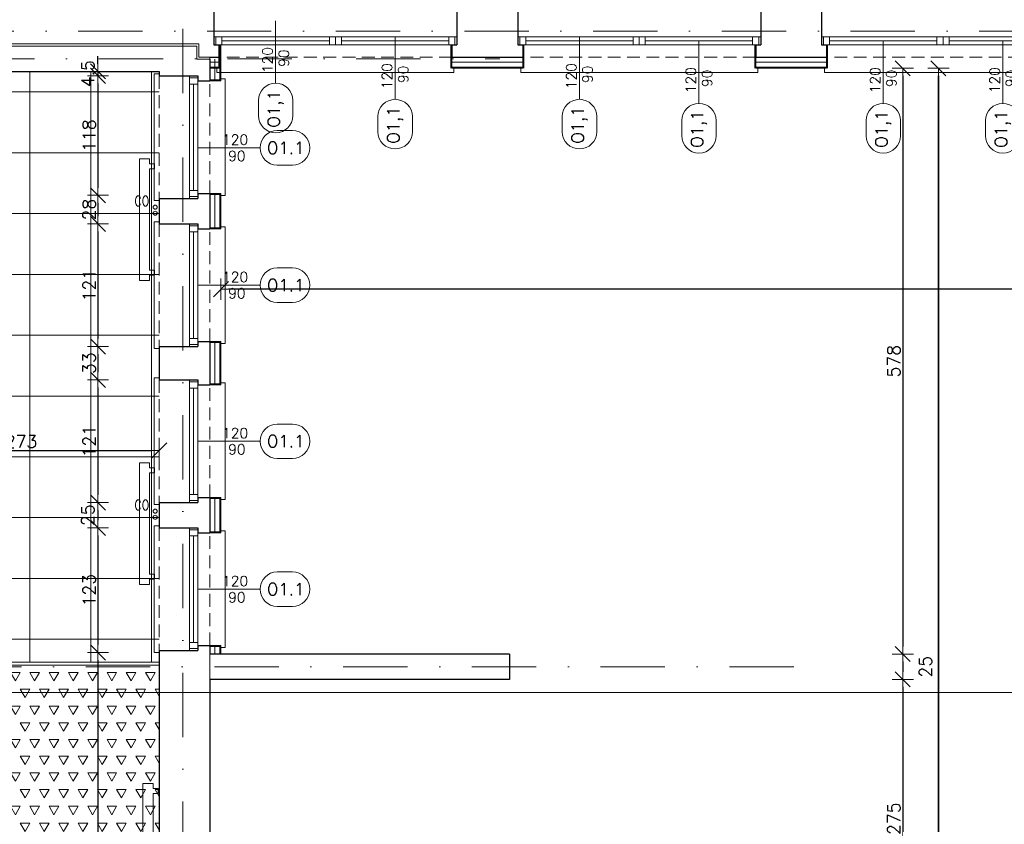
# Model space of a CAD drawing. Header units: millimetres. Extents: x 28291 to 177760, y -399809 to -170937.
# Tile 166 of 256: x 53030 to 54002, y -196383 to -195589. Entities that reach past the tile are written whole.
import ezdxf
from ezdxf.enums import TextEntityAlignment as Align

# ---------------------------------------------------------------- set-up
doc = ezdxf.new("R2010")
doc.units = ezdxf.units.MM
doc.linetypes.add('DASHDOT', pattern=[25.4, 12.7, -6.35, 0, -6.35])
doc.linetypes.add('HIDDEN', pattern=[9.525, 6.35, -3.175])
doc.layers.get('0').update_dxf_attribs({"lineweight": 0})
for name, color, linetype, lineweight, true_color in [('!! 0_ Istn-okna - wymienione', 9, 'Continuous', 13, 0x808080), ('!! 0_Istn-armatura', 9, 'Continuous', 9, 0x808080), ('!! 0_Opis_okna - zrealizowane', 7, 'Continuous', 15, 0xb3b3b3), ('!! 1_tynk zewn nowy wykon.', 7, 'Continuous', 13, 0x949494), ('!! 2_remont ocieplenie wykon', 7, 'Continuous', 13, 0x949494)]:
    doc.layers.add(name, color=color, linetype=linetype, lineweight=lineweight, true_color=true_color)
for name, color, linetype, lineweight in [('!! 0_ Istn-sciany', 3, 'Continuous', 30), ('!! 0_ Istn-widok', 1, 'Continuous', 15), ('!! 0_Istn-cienka', 4, 'Continuous', 9), ('!! 1_ tynk zewn  - nowy', 21, 'Continuous', 20), ('!! 2_ remont Ocieplenie', 4, 'ZIGZAG', 5), ('!! 2_posadzki gres 2 - komu', 200, 'Continuous', 9), ('!! 2_posadzki winyle 1', 31, 'Continuous', 9), ('!! wymiary osi', 250, 'Continuous', 9), ('0-osie-liniA', 14, 'DASHDOT', 5)]:
    doc.layers.add(name, color=color, linetype=linetype, lineweight=lineweight)
doc.layers.add('!! 0_Istn-grzejniki', color=7, linetype='Continuous', lineweight=0, plot=False)
doc.layers.add('!! 0_ramki', color=66, linetype='Continuous', lineweight=9, plot=False)
doc.styles.add('ARCHETYP', font='romans.shx', dxfattribs={"height": 15})
doc.styles.add('TXT', font='simplex.shx')
doc.linetypes.add('ZIGZAG', pattern='A,0.00254,-5.08,[131,ltypeshp.shx,S=5.08,R=0,X=-5.08,Y=0],-10.16,[131,ltypeshp.shx,S=5.08,R=180,X=5.08,Y=0],-5.08', length=20.32254)
doc.dimstyles.new('DIM50', dxfattribs={"dimscale": 5, "dimtxt": 2.5, "dimasz": 1.5, "dimexe": 0, "dimexo": 0, "dimgap": 0.5, "dimtad": 1, "dimdec": 4, "dimrnd": 0.5, "dimdsep": 46, "dimtxsty": 'TXT', "dimblk1": 'TICK1', "dimblk2": 'TICK1', "dimsah": 1, "dimcen": 0, "dimse1": 1, "dimse2": 1, "dimclrd": 1, "dimclre": 7, "dimclrt": 9, "dimadec": 0, "dimazin": 0, "dimtfac": 1, "dimtdec": 4, "dimtmove": 2, "dimatfit": 3, "dimldrblk": 'TICK1', "dimfxl": 1, "dimtolj": 1, "dimarcsym": 0})

# ---------------------------------------------------------------- blocks, each defined once
blk = doc.blocks.new('BLOK OSI')
at = {"layer": '0-osie-liniA', "ltscale": 5}
for points in [[(53191.21142, -193626.89479), (53191.21142, -199860.81919)], [(48639.33021, -195663.0883), (55424.2848, -195663.0883)], [(51837.14395, -195690.0883), (53504.05566, -195690.0883)], [(51570.03302, -196290.0883), (53810.60983, -196290.0883)]]:
    blk.add_lwpolyline(points, dxfattribs=at)
blk = doc.blocks.new('1_ok-opis')
blk.add_line((0, 111.61), (0, 50))
for points in [[(-17, 128.61), (-17, 143.61)], [(17, 128.61), (17, 143.61)]]:
    blk.add_lwpolyline(points)
for centre, start, end in [((0, 143.61), 0, 180), ((0, 128.61), 180, 0)]:
    blk.add_arc(centre, 17, start, end)
at = {"style": 'ARCHETYP'}
for tag, height, rotation, p in [('NR', 12, 90, (0, 136.9)), ('NR', 12, 270, (0, 136.9)), ('SZEROKOŚĆ', 10, 90, (-8, 78.29)), ('WYSOKOŚĆ', 10, 270, (-8, 78.29)), ('WYSOKOŚĆ', 10, 90, (8, 78.29)), ('SZEROKOŚĆ', 10, 270, (8, 78.29))]:
    blk.add_attdef(tag, text='', height=height, rotation=rotation, dxfattribs=at).set_placement(p, align=Align.MIDDLE)
blk = doc.blocks.new('TICK1')
at = {"color": 0}
for p, q in [((0, -1.4), (0, 1.4)), ((0, 0), (-1, 0))]:
    blk.add_line(p, q, dxfattribs=at)
at = {"color": 2}
blk.add_line((-1, -1), (1, 1), dxfattribs=at)
blk = doc.blocks.new('*D2443')
at = {"layer": '!! wymiary osi', "color": 1, "lineweight": -2, "transparency": 16777216}
blk.add_line((55021.21, -195854.61), (53236.21, -195854.61), dxfattribs=at)
at = {"layer": 'DEFPOINTS', "color": 0, "transparency": 16777216}
for p in [(53228.71, -195636.59), (55028.71, -195636.59), (53228.71, -195854.61)]:
    blk.add_point(p, dxfattribs=at)
at = {"layer": '!! wymiary osi', "color": 1, "lineweight": -2, "transparency": 16777216, "xscale": 7.5, "yscale": 7.5, "zscale": 7.5, "rotation": 180}
blk.add_blockref('TICK1', (53228.71, -195854.61), dxfattribs=at)
at = {"layer": '!! wymiary osi', "color": 1, "lineweight": -2, "transparency": 16777216, "xscale": 7.5, "yscale": 7.5, "zscale": 7.5}
blk.add_blockref('TICK1', (55028.71, -195854.61), dxfattribs=at)
at = {"layer": '!! wymiary osi', "color": 9, "transparency": 16777216, "insert": (54128.71, -195845.86), "char_height": 12.5, "attachment_point": 5, "style": 'TXT'}
blk.add_mtext('\\A1;1800', dxfattribs=at)
blk = doc.blocks.new('*D2481')
at = {"layer": '!! wymiary osi', "color": 1, "lineweight": -2, "transparency": 16777216}
blk.add_line((52902.21, -196013.65), (53160.21, -196013.65), dxfattribs=at)
at = {"layer": 'DEFPOINTS', "color": 0, "transparency": 16777216}
for p in [(52894.71, -195952.59), (53167.71, -195952.59), (53167.71, -196013.65)]:
    blk.add_point(p, dxfattribs=at)
at = {"layer": '!! wymiary osi', "color": 1, "lineweight": -2, "transparency": 16777216, "xscale": 7.5, "yscale": 7.5, "zscale": 7.5, "rotation": 180}
blk.add_blockref('TICK1', (52894.71, -196013.65), dxfattribs=at)
at = {"layer": '!! wymiary osi', "color": 1, "lineweight": -2, "transparency": 16777216, "xscale": 7.5, "yscale": 7.5, "zscale": 7.5}
blk.add_blockref('TICK1', (53167.71, -196013.65), dxfattribs=at)
at = {"layer": '!! wymiary osi', "color": 9, "transparency": 16777216, "insert": (53031.21, -196004.9), "char_height": 12.5, "attachment_point": 5, "style": 'TXT'}
blk.add_mtext('\\A1;273', dxfattribs=at)
blk = doc.blocks.new('*D2482')
at = {"layer": '!! wymiary osi', "color": 1, "lineweight": -2, "transparency": 16777216}
blk.add_line((53937.12, -195644.09), (53937.12, -198051.09), dxfattribs=at)
at = {"layer": 'DEFPOINTS', "color": 0, "transparency": 16777216}
for p in [(53228.71, -195636.59), (53228.71, -198058.59), (53937.12, -198058.59)]:
    blk.add_point(p, dxfattribs=at)
at = {"layer": '!! wymiary osi', "color": 1, "lineweight": -2, "transparency": 16777216, "xscale": 7.5, "yscale": 7.5, "zscale": 7.5}
for p, rotation in [((53937.12, -195636.59), 90), ((53937.12, -198058.59), 270)]:
    blk.add_blockref('TICK1', p, dxfattribs=dict(at, rotation=rotation))
at = {"layer": '!! wymiary osi', "color": 9, "transparency": 16777216, "insert": (53928.37, -196847.59), "char_height": 12.5, "attachment_point": 5, "rotation": 90, "style": 'TXT'}
blk.add_mtext('\\A1;2422', dxfattribs=at)
blk = doc.blocks.new('*D2483')
at = {"layer": '!! wymiary osi', "color": 1, "lineweight": -2, "transparency": 16777216}
blk.add_line((53937.12, -198051.09), (53937.12, -195644.09), dxfattribs=at)
at = {"layer": 'DEFPOINTS', "color": 0, "transparency": 16777216}
for p in [(53228.71, -195636.59), (53937.12, -195636.59), (53228.71, -198058.59)]:
    blk.add_point(p, dxfattribs=at)
at = {"layer": '!! wymiary osi', "color": 1, "lineweight": -2, "transparency": 16777216, "xscale": 7.5, "yscale": 7.5, "zscale": 7.5}
for p, rotation in [((53937.12, -195636.59), 90), ((53937.12, -198058.59), 270)]:
    blk.add_blockref('TICK1', p, dxfattribs=dict(at, rotation=rotation))
at = {"layer": '!! wymiary osi', "color": 9, "transparency": 16777216, "insert": (53928.37, -196847.59), "char_height": 12.5, "attachment_point": 5, "rotation": 90, "style": 'TXT'}
blk.add_mtext('\\A1;2422', dxfattribs=at)
blk = doc.blocks.new('*D2484')
at = {"layer": '!! wymiary osi', "color": 1, "lineweight": -2, "transparency": 16777216}
blk.add_line((53901.88, -195644.09), (53901.88, -196207.09), dxfattribs=at)
at = {"layer": 'DEFPOINTS', "color": 0, "transparency": 16777216}
for p in [(53228.71, -195636.59), (53228.71, -196214.59), (53901.88, -196214.59)]:
    blk.add_point(p, dxfattribs=at)
at = {"layer": '!! wymiary osi', "color": 1, "lineweight": -2, "transparency": 16777216, "xscale": 7.5, "yscale": 7.5, "zscale": 7.5}
for p, rotation in [((53901.88, -195636.59), 90), ((53901.88, -196214.59), 270)]:
    blk.add_blockref('TICK1', p, dxfattribs=dict(at, rotation=rotation))
at = {"layer": '!! wymiary osi', "color": 9, "transparency": 16777216, "insert": (53893.13, -195925.59), "char_height": 12.5, "attachment_point": 5, "rotation": 90, "style": 'TXT'}
blk.add_mtext('\\A1;578', dxfattribs=at)
blk = doc.blocks.new('*D2485')
at = {"layer": '!! wymiary osi', "color": 1, "lineweight": -2, "transparency": 16777216}
blk.add_line((53901.88, -196222.09), (53901.88, -196232.09), dxfattribs=at)
at = {"layer": 'DEFPOINTS', "color": 0, "transparency": 16777216}
for p in [(53228.71, -196214.59), (53513.71, -196239.59), (53901.88, -196239.59)]:
    blk.add_point(p, dxfattribs=at)
at = {"layer": '!! wymiary osi', "color": 1, "lineweight": -2, "transparency": 16777216, "xscale": 7.5, "yscale": 7.5, "zscale": 7.5}
for p, rotation in [((53901.88, -196214.59), 90), ((53901.88, -196239.59), 270)]:
    blk.add_blockref('TICK1', p, dxfattribs=dict(at, rotation=rotation))
at = {"layer": '!! wymiary osi', "color": 9, "transparency": 16777216, "insert": (53924.38, -196227.09), "char_height": 12.5, "attachment_point": 5, "rotation": 90, "style": 'TXT'}
blk.add_mtext('\\A1;25', dxfattribs=at)
blk = doc.blocks.new('*D2486')
at = {"layer": '!! wymiary osi', "color": 1, "lineweight": -2, "transparency": 16777216}
blk.add_line((53901.88, -196247.09), (53901.88, -196507.09), dxfattribs=at)
at = {"layer": 'DEFPOINTS', "color": 0, "transparency": 16777216}
for p in [(53513.71, -196239.59), (53513.71, -196514.59), (53901.88, -196514.59)]:
    blk.add_point(p, dxfattribs=at)
at = {"layer": '!! wymiary osi', "color": 1, "lineweight": -2, "transparency": 16777216, "xscale": 7.5, "yscale": 7.5, "zscale": 7.5}
for p, rotation in [((53901.88, -196239.59), 90), ((53901.88, -196514.59), 270)]:
    blk.add_blockref('TICK1', p, dxfattribs=dict(at, rotation=rotation))
at = {"layer": '!! wymiary osi', "color": 9, "transparency": 16777216, "insert": (53893.13, -196377.09), "char_height": 12.5, "attachment_point": 5, "rotation": 90, "style": 'TXT'}
blk.add_mtext('\\A1;275', dxfattribs=at)
blk = doc.blocks.new('*D2492')
at = {"layer": '!! wymiary osi', "color": 1, "lineweight": -2, "transparency": 16777216}
for p, q in [((53107.27, -195632.09), (53107.27, -195624.59)), ((53107.27, -195639.59), (53107.27, -195644.09)), ((53107.27, -195651.59), (53107.27, -195659.09))]:
    blk.add_line(p, q, dxfattribs=at)
at = {"layer": 'DEFPOINTS', "color": 0, "transparency": 16777216}
for p in [(53107.27, -195644.09), (53167.71, -195639.59), (53167.71, -195644.09)]:
    blk.add_point(p, dxfattribs=at)
at = {"layer": '!! wymiary osi', "color": 1, "lineweight": -2, "transparency": 16777216, "xscale": 7.5, "yscale": 7.5, "zscale": 7.5}
for p, rotation in [((53107.27, -195639.59), 270), ((53107.27, -195644.09), 90)]:
    blk.add_blockref('TICK1', p, dxfattribs=dict(at, rotation=rotation))
at = {"layer": '!! wymiary osi', "color": 9, "transparency": 16777216, "insert": (53097.27, -195641.84), "char_height": 12.5, "attachment_point": 5, "rotation": 90, "style": 'TXT'}
blk.add_mtext('\\A1;4.5', dxfattribs=at)
blk = doc.blocks.new('*D2493')
at = {"layer": '!! wymiary osi', "color": 1, "lineweight": -2, "transparency": 16777216}
blk.add_line((53107.27, -195651.59), (53107.27, -195754.43), dxfattribs=at)
at = {"layer": 'DEFPOINTS', "color": 0, "transparency": 16777216}
for p in [(53167.71, -195644.09), (53107.27, -195761.93), (53167.71, -195761.93)]:
    blk.add_point(p, dxfattribs=at)
at = {"layer": '!! wymiary osi', "color": 1, "lineweight": -2, "transparency": 16777216, "xscale": 7.5, "yscale": 7.5, "zscale": 7.5}
for p, rotation in [((53107.27, -195644.09), 90), ((53107.27, -195761.93), 270)]:
    blk.add_blockref('TICK1', p, dxfattribs=dict(at, rotation=rotation))
at = {"layer": '!! wymiary osi', "color": 9, "transparency": 16777216, "insert": (53098.52, -195703.01), "char_height": 12.5, "attachment_point": 5, "rotation": 90, "style": 'TXT'}
blk.add_mtext('\\A1;118', dxfattribs=at)
blk = doc.blocks.new('*D2494')
at = {"layer": '!! wymiary osi', "color": 1, "lineweight": -2, "transparency": 16777216}
blk.add_line((53107.27, -195769.43), (53107.27, -195782.59), dxfattribs=at)
at = {"layer": 'DEFPOINTS', "color": 0, "transparency": 16777216}
for p in [(53167.71, -195761.93), (53107.27, -195790.09), (53167.71, -195790.09)]:
    blk.add_point(p, dxfattribs=at)
at = {"layer": '!! wymiary osi', "color": 1, "lineweight": -2, "transparency": 16777216, "xscale": 7.5, "yscale": 7.5, "zscale": 7.5}
for p, rotation in [((53107.27, -195761.93), 90), ((53107.27, -195790.09), 270)]:
    blk.add_blockref('TICK1', p, dxfattribs=dict(at, rotation=rotation))
at = {"layer": '!! wymiary osi', "color": 9, "transparency": 16777216, "insert": (53098.52, -195776.01), "char_height": 12.5, "attachment_point": 5, "rotation": 90, "style": 'TXT'}
blk.add_mtext('\\A1;28', dxfattribs=at)
blk = doc.blocks.new('*D2495')
at = {"layer": '!! wymiary osi', "color": 1, "lineweight": -2, "transparency": 16777216}
blk.add_line((53107.27, -195797.59), (53107.27, -195903.59), dxfattribs=at)
at = {"layer": 'DEFPOINTS', "color": 0, "transparency": 16777216}
for p in [(53167.71, -195790.09), (53107.27, -195911.09), (53167.71, -195911.09)]:
    blk.add_point(p, dxfattribs=at)
at = {"layer": '!! wymiary osi', "color": 1, "lineweight": -2, "transparency": 16777216, "xscale": 7.5, "yscale": 7.5, "zscale": 7.5}
for p, rotation in [((53107.27, -195790.09), 90), ((53107.27, -195911.09), 270)]:
    blk.add_blockref('TICK1', p, dxfattribs=dict(at, rotation=rotation))
at = {"layer": '!! wymiary osi', "color": 9, "transparency": 16777216, "insert": (53098.52, -195850.59), "char_height": 12.5, "attachment_point": 5, "rotation": 90, "style": 'TXT'}
blk.add_mtext('\\A1;121', dxfattribs=at)
blk = doc.blocks.new('*D2496')
at = {"layer": '!! wymiary osi', "color": 1, "lineweight": -2, "transparency": 16777216}
blk.add_line((53107.27, -195918.59), (53107.27, -195936.59), dxfattribs=at)
at = {"layer": 'DEFPOINTS', "color": 0, "transparency": 16777216}
for p in [(53167.71, -195911.09), (53107.27, -195944.09), (53167.71, -195944.09)]:
    blk.add_point(p, dxfattribs=at)
at = {"layer": '!! wymiary osi', "color": 1, "lineweight": -2, "transparency": 16777216, "xscale": 7.5, "yscale": 7.5, "zscale": 7.5}
for p, rotation in [((53107.27, -195911.09), 90), ((53107.27, -195944.09), 270)]:
    blk.add_blockref('TICK1', p, dxfattribs=dict(at, rotation=rotation))
at = {"layer": '!! wymiary osi', "color": 9, "transparency": 16777216, "insert": (53098.52, -195927.59), "char_height": 12.5, "attachment_point": 5, "rotation": 90, "style": 'TXT'}
blk.add_mtext('\\A1;33', dxfattribs=at)
blk = doc.blocks.new('*D2497')
at = {"layer": '!! wymiary osi', "color": 1, "lineweight": -2, "transparency": 16777216}
blk.add_line((53107.27, -195951.59), (53107.27, -196057.59), dxfattribs=at)
at = {"layer": 'DEFPOINTS', "color": 0, "transparency": 16777216}
for p in [(53167.71, -195944.09), (53107.27, -196065.09), (53167.71, -196065.09)]:
    blk.add_point(p, dxfattribs=at)
at = {"layer": '!! wymiary osi', "color": 1, "lineweight": -2, "transparency": 16777216, "xscale": 7.5, "yscale": 7.5, "zscale": 7.5}
for p, rotation in [((53107.27, -195944.09), 90), ((53107.27, -196065.09), 270)]:
    blk.add_blockref('TICK1', p, dxfattribs=dict(at, rotation=rotation))
at = {"layer": '!! wymiary osi', "color": 9, "transparency": 16777216, "insert": (53098.52, -196004.59), "char_height": 12.5, "attachment_point": 5, "rotation": 90, "style": 'TXT'}
blk.add_mtext('\\A1;121', dxfattribs=at)
blk = doc.blocks.new('*D2498')
at = {"layer": '!! wymiary osi', "color": 1, "lineweight": -2, "transparency": 16777216}
blk.add_line((53107.27, -196072.59), (53107.27, -196082.59), dxfattribs=at)
at = {"layer": 'DEFPOINTS', "color": 0, "transparency": 16777216}
for p in [(53167.71, -196065.09), (53107.27, -196090.09), (53167.71, -196090.09)]:
    blk.add_point(p, dxfattribs=at)
at = {"layer": '!! wymiary osi', "color": 1, "lineweight": -2, "transparency": 16777216, "xscale": 7.5, "yscale": 7.5, "zscale": 7.5}
for p, rotation in [((53107.27, -196065.09), 90), ((53107.27, -196090.09), 270)]:
    blk.add_blockref('TICK1', p, dxfattribs=dict(at, rotation=rotation))
at = {"layer": '!! wymiary osi', "color": 9, "transparency": 16777216, "insert": (53097.27, -196077.59), "char_height": 12.5, "attachment_point": 5, "rotation": 90, "style": 'TXT'}
blk.add_mtext('\\A1;25', dxfattribs=at)
blk = doc.blocks.new('*D2499')
at = {"layer": '!! wymiary osi', "color": 1, "lineweight": -2, "transparency": 16777216}
blk.add_line((53107.27, -196097.59), (53107.27, -196205.59), dxfattribs=at)
at = {"layer": 'DEFPOINTS', "color": 0, "transparency": 16777216}
for p in [(53167.71, -196090.09), (53107.27, -196213.09), (53167.71, -196213.09)]:
    blk.add_point(p, dxfattribs=at)
at = {"layer": '!! wymiary osi', "color": 1, "lineweight": -2, "transparency": 16777216, "xscale": 7.5, "yscale": 7.5, "zscale": 7.5}
for p, rotation in [((53107.27, -196090.09), 90), ((53107.27, -196213.09), 270)]:
    blk.add_blockref('TICK1', p, dxfattribs=dict(at, rotation=rotation))
at = {"layer": '!! wymiary osi', "color": 9, "transparency": 16777216, "insert": (53098.52, -196151.59), "char_height": 12.5, "attachment_point": 5, "rotation": 90, "style": 'TXT'}
blk.add_mtext('\\A1;123', dxfattribs=at)
blk = doc.blocks.new('*D2500')
at = {"layer": '!! wymiary osi', "color": 1, "lineweight": -2, "transparency": 16777216}
blk.add_line((53107.27, -196220.59), (53107.27, -196800.28), dxfattribs=at)
at = {"layer": 'DEFPOINTS', "color": 0, "transparency": 16777216}
for p in [(53167.71, -196213.09), (53107.27, -196807.78), (53167.71, -196807.78)]:
    blk.add_point(p, dxfattribs=at)
at = {"layer": '!! wymiary osi', "color": 1, "lineweight": -2, "transparency": 16777216, "xscale": 7.5, "yscale": 7.5, "zscale": 7.5}
for p, rotation in [((53107.27, -196213.09), 90), ((53107.27, -196807.78), 270)]:
    blk.add_blockref('TICK1', p, dxfattribs=dict(at, rotation=rotation))
at = {"layer": '!! wymiary osi', "color": 9, "transparency": 16777216, "insert": (53098.52, -196474.33), "char_height": 12.5, "attachment_point": 5, "rotation": 90, "style": 'TXT'}
blk.add_mtext('\\A1;594.5', dxfattribs=at)

msp = doc.modelspace()

# ---------------------------------------------------------------- hatches: boundary and pattern name
at = {"layer": '!! 2_posadzki gres 2 - komu', "linetype": 'Continuous'}
h = msp.add_hatch(dxfattribs=at)
h.set_pattern_fill('_USER', color=256, scale=60, double=1, pattern_type=0)
h.set_pattern_definition([(0, (0, 0), (0, 60), []), (90, (0, 0), (-60, 4e-15), [])])
h.paths.add_polyline_path([(52370.71142, -197414.5883), (53167.71142, -197414.5883), (53167.71142, -197139.5883), (53047.71142, -197139.5883), (53047.71142, -197128.5883), (52887.71142, -197128.5883), (52887.71142, -196222.5883), (53167.71142, -196222.5883), (53167.71142, -195639.5883), (52604.71142, -195639.5883), (52604.71142, -197139.5883), (52370.71142, -197139.5883)])
at = {"layer": '!! 2_posadzki winyle 1'}
h = msp.add_hatch(dxfattribs=at)
h.set_pattern_fill('TRIANG', color=256, scale=2, style=0)
h.paths.add_polyline_path([(52890.71142, -197125.5883), (53047.71142, -197125.5883), (53047.71142, -197114.5883), (53167.71142, -197114.5883), (53167.71142, -196839.5883), (53047.71142, -196839.5883), (53047.71142, -196814.5883), (53167.71142, -196814.5883), (53167.71142, -196225.5883), (52890.71142, -196225.5883)])

# ---------------------------------------------------------------- linework, layer by layer
at = {"layer": '!! 0_ Istn-okna - wymienione'}
for points in [[(53221.71142, -195605.5883), (53461.71142, -195605.5883)], [(53521.71142, -195605.5883), (53761.71142, -195605.5883)], [(53821.71142, -195605.5883), (54061.71142, -195605.5883)], [(53221.71142, -195613.5883), (53461.71142, -195613.5883)], [(53229.71142, -195609.5883), (53335.71142, -195609.5883)], [(53347.71142, -195609.5883), (53453.71142, -195609.5883)], [(53521.71142, -195613.5883), (53761.71142, -195613.5883)], [(53529.71142, -195609.5883), (53635.71142, -195609.5883)], [(53647.71142, -195609.5883), (53753.71142, -195609.5883)], [(53821.71142, -195613.5883), (54061.71142, -195613.5883)], [(53829.71142, -195609.5883), (53935.71142, -195609.5883)], [(53947.71142, -195609.5883), (54053.71142, -195609.5883)], [(53197.71142, -195644.0883), (53197.71142, -195765.0883)], [(53205.71142, -195644.0883), (53205.71142, -195765.0883)], [(53201.71142, -195652.0883), (53201.71142, -195757.0883)], [(53197.71142, -195790.0883), (53197.71142, -195911.0883)], [(53205.71142, -195790.0883), (53205.71142, -195911.0883)], [(53201.71142, -195798.0883), (53201.71142, -195903.0883)], [(53197.71142, -195944.0883), (53197.71142, -196065.0883)], [(53205.71142, -195944.0883), (53205.71142, -196065.0883)], [(53201.71142, -195952.0883), (53201.71142, -196057.0883)], [(53197.71142, -196090.0883), (53197.71142, -196211.0883)], [(53205.71142, -196090.0883), (53205.71142, -196211.0883)], [(53201.71142, -196098.0883), (53201.71142, -196203.0883)]]:
    msp.add_lwpolyline(points, dxfattribs=at)
for points in [[(53223.71142, -195613.5883), (53229.71142, -195613.5883), (53229.71142, -195605.5883), (53223.71142, -195605.5883)], [(53335.71142, -195613.5883), (53341.71142, -195613.5883), (53341.71142, -195605.5883), (53335.71142, -195605.5883)], [(53341.71142, -195613.5883), (53347.71142, -195613.5883), (53347.71142, -195605.5883), (53341.71142, -195605.5883)], [(53453.71142, -195613.5883), (53459.71142, -195613.5883), (53459.71142, -195605.5883), (53453.71142, -195605.5883)], [(53523.71142, -195613.5883), (53529.71142, -195613.5883), (53529.71142, -195605.5883), (53523.71142, -195605.5883)], [(53635.71142, -195613.5883), (53641.71142, -195613.5883), (53641.71142, -195605.5883), (53635.71142, -195605.5883)], [(53641.71142, -195613.5883), (53647.71142, -195613.5883), (53647.71142, -195605.5883), (53641.71142, -195605.5883)], [(53753.71142, -195613.5883), (53759.71142, -195613.5883), (53759.71142, -195605.5883), (53753.71142, -195605.5883)], [(53823.71142, -195613.5883), (53829.71142, -195613.5883), (53829.71142, -195605.5883), (53823.71142, -195605.5883)], [(53935.71142, -195613.5883), (53941.71142, -195613.5883), (53941.71142, -195605.5883), (53935.71142, -195605.5883)], [(53941.71142, -195613.5883), (53947.71142, -195613.5883), (53947.71142, -195605.5883), (53941.71142, -195605.5883)], [(53205.71142, -195646.0883), (53205.71142, -195652.0883), (53197.71142, -195652.0883), (53197.71142, -195646.0883)], [(53205.71142, -195757.0883), (53205.71142, -195763.0883), (53197.71142, -195763.0883), (53197.71142, -195757.0883)], [(53205.71142, -195792.0883), (53205.71142, -195798.0883), (53197.71142, -195798.0883), (53197.71142, -195792.0883)], [(53205.71142, -195903.0883), (53205.71142, -195909.0883), (53197.71142, -195909.0883), (53197.71142, -195903.0883)], [(53205.71142, -195946.0883), (53205.71142, -195952.0883), (53197.71142, -195952.0883), (53197.71142, -195946.0883)], [(53205.71142, -196057.0883), (53205.71142, -196063.0883), (53197.71142, -196063.0883), (53197.71142, -196057.0883)], [(53205.71142, -196092.0883), (53205.71142, -196098.0883), (53197.71142, -196098.0883), (53197.71142, -196092.0883)], [(53205.71142, -196203.0883), (53205.71142, -196209.0883), (53197.71142, -196209.0883), (53197.71142, -196203.0883)]]:
    msp.add_lwpolyline(points, close=True, dxfattribs=at)
at = {"layer": '!! 0_ Istn-sciany'}
for points in [[(53221.71142, -195574.5883), (53221.71142, -195613.5883)], [(53461.71142, -195574.5883), (53461.71142, -195613.5883)], [(53521.71142, -195574.5883), (53521.71142, -195613.5883)], [(53761.71142, -195574.5883), (53761.71142, -195613.5883)], [(53821.71142, -195574.5883), (53821.71142, -195613.5883)], [(53221.71142, -195613.5883), (53226.71142, -195613.5883)], [(53226.71142, -195613.5883), (53226.71142, -195625.5883)], [(53456.71142, -195613.5883), (53461.71142, -195613.5883)], [(53456.71142, -195613.5883), (53456.71142, -195625.5883)], [(53521.71142, -195613.5883), (53526.71142, -195613.5883)], [(53526.71142, -195613.5883), (53526.71142, -195625.5883)], [(53756.71142, -195613.5883), (53761.71142, -195613.5883)], [(53756.71142, -195613.5883), (53756.71142, -195625.5883)], [(53821.71142, -195613.5883), (53826.71142, -195613.5883)], [(53826.71142, -195613.5883), (53826.71142, -195625.5883)], [(53217.71142, -195625.5883), (53226.71142, -195625.5883)], [(53217.71142, -195627.5883), (53217.71142, -195649.0883)], [(53456.71142, -195625.5883), (53526.71142, -195625.5883)], [(53756.71142, -195625.5883), (53826.71142, -195625.5883)], [(52872.71142, -195639.5883), (53167.71142, -195639.5883)], [(53167.71142, -195639.5883), (53167.71142, -195644.0883)], [(53167.71142, -195644.0883), (53205.71142, -195644.0883)], [(53205.71142, -195644.0883), (53205.71142, -195649.0883)], [(53205.71142, -195649.0883), (53217.71142, -195649.0883)], [(53205.71142, -195760.0883), (53205.71142, -195765.0883)], [(53205.71142, -195760.0883), (53217.71142, -195760.0883)], [(53217.71142, -195760.0883), (53217.71142, -195795.0883)], [(53167.71142, -195765.0883), (53167.71142, -195790.0883)], [(53167.71142, -195765.0883), (53205.71142, -195765.0883)], [(53167.71142, -195790.0883), (53205.71142, -195790.0883)], [(53205.71142, -195790.0883), (53205.71142, -195795.0883)], [(53205.71142, -195795.0883), (53217.71142, -195795.0883)], [(53205.71142, -195906.0883), (53205.71142, -195911.0883)], [(53205.71142, -195906.0883), (53217.71142, -195906.0883)], [(53217.71142, -195906.0883), (53217.71142, -195949.0883)], [(53167.71142, -195911.0883), (53167.71142, -195944.0883)], [(53167.71142, -195911.0883), (53205.71142, -195911.0883)], [(53167.71142, -195944.0883), (53205.71142, -195944.0883)], [(53205.71142, -195944.0883), (53205.71142, -195949.0883)], [(53205.71142, -195949.0883), (53217.71142, -195949.0883)], [(53167.71142, -196065.0883), (53167.71142, -196090.0883)], [(53167.71142, -196065.0883), (53205.71142, -196065.0883)], [(53205.71142, -196060.0883), (53205.71142, -196065.0883)], [(53205.71142, -196060.0883), (53217.71142, -196060.0883)], [(53217.71142, -196060.0883), (53217.71142, -196095.0883)], [(53167.71142, -196090.0883), (53205.71142, -196090.0883)], [(53205.71142, -196090.0883), (53205.71142, -196095.0883)], [(53205.71142, -196095.0883), (53217.71142, -196095.0883)], [(53167.71142, -196211.0883), (53167.71142, -196814.5883)], [(53167.71142, -196211.0883), (53205.71142, -196211.0883)], [(53205.71142, -196206.0883), (53205.71142, -196211.0883)], [(53205.71142, -196206.0883), (53217.71142, -196206.0883)], [(53217.71142, -196206.0883), (53217.71142, -196214.5883)], [(53513.71142, -196214.5883), (53217.71142, -196214.5883)], [(53513.71142, -196214.5883), (53513.71142, -196239.5883)], [(53217.71142, -196239.5883), (53217.71142, -196514.5883)], [(53513.71142, -196239.5883), (53217.71142, -196239.5883)]]:
    msp.add_lwpolyline(points, dxfattribs=at)
at = {"layer": '!! 0_ Istn-widok'}
for points in [[(52872.71142, -195612.5883), (53178.71142, -195612.5883)], [(52872.71142, -195614.5883), (53179.71142, -195614.5883)], [(53178.71142, -195612.5883), (53206.71142, -195612.5883)], [(53179.71142, -195614.5883), (53204.71142, -195614.5883)], [(53204.71142, -195614.5883), (53204.71142, -195627.5883)], [(53206.71142, -195612.5883), (53206.71142, -195625.5883)], [(53204.71142, -195627.5883), (53217.71142, -195627.5883)], [(53206.71142, -195625.5883), (53217.71142, -195625.5883)], [(53217.71142, -195627.5883), (53217.71142, -195625.5883)], [(53224.71142, -195635.5883), (53224.71142, -195640.5883)], [(53458.71142, -195635.5883), (53458.71142, -195640.5883)], [(53524.71142, -195635.5883), (53524.71142, -195640.5883)], [(53758.71142, -195635.5883), (53758.71142, -195640.5883)], [(53824.71142, -195635.5883), (53824.71142, -195640.5883)], [(53162.71142, -195642.0883), (53162.71142, -195767.0883)], [(53167.71142, -195642.0883), (53162.71142, -195642.0883)], [(53458.71142, -195640.5883), (53224.71142, -195640.5883)], [(53227.71142, -195647.0883), (53232.71142, -195647.0883)], [(53232.71142, -195762.0883), (53232.71142, -195647.0883)], [(53758.71142, -195640.5883), (53524.71142, -195640.5883)], [(54058.71142, -195640.5883), (53824.71142, -195640.5883)], [(53227.71142, -195762.0883), (53232.71142, -195762.0883)], [(53167.71142, -195767.0883), (53162.71142, -195767.0883)], [(53162.71142, -195788.0883), (53162.71142, -195913.0883)], [(53167.71142, -195788.0883), (53162.71142, -195788.0883)], [(53227.71142, -195793.0883), (53232.71142, -195793.0883)], [(53232.71142, -195908.0883), (53232.71142, -195793.0883)], [(53227.71142, -195908.0883), (53232.71142, -195908.0883)], [(53167.71142, -195913.0883), (53162.71142, -195913.0883)], [(53162.71142, -195942.0883), (53162.71142, -196067.0883)], [(53167.71142, -195942.0883), (53162.71142, -195942.0883)], [(53227.71142, -195947.0883), (53232.71142, -195947.0883)], [(53232.71142, -196062.0883), (53232.71142, -195947.0883)], [(53227.71142, -196062.0883), (53232.71142, -196062.0883)], [(53167.71142, -196067.0883), (53162.71142, -196067.0883)], [(53162.71142, -196088.0883), (53162.71142, -196213.0883)], [(53167.71142, -196088.0883), (53162.71142, -196088.0883)], [(53227.71142, -196093.0883), (53232.71142, -196093.0883)], [(53232.71142, -196208.0883), (53232.71142, -196093.0883)], [(53227.71142, -196208.0883), (53232.71142, -196208.0883)], [(53167.71142, -196213.0883), (53162.71142, -196213.0883)], [(53217.71142, -196214.5883), (53217.71142, -196239.5883)], [(52887.71142, -196222.5883), (53167.71142, -196222.5883)], [(52890.71142, -196225.5883), (53167.71142, -196225.5883)]]:
    msp.add_lwpolyline(points, dxfattribs=at)
at = {"layer": '!! 0_Istn-armatura'}
for centre in [(53163.71142, -195773.5883), (53163.71142, -195779.5883), (53163.71142, -196073.5883), (53163.71142, -196079.5883)]:
    msp.add_circle(centre, 2, dxfattribs=at)
at = {"layer": '!! 0_Istn-cienka', "linetype": 'HIDDEN', "ltscale": 2}
for points in [[(53456.71142, -195625.5883), (53226.71142, -195625.5883)], [(53756.71142, -195625.5883), (53526.71142, -195625.5883)], [(54056.71142, -195625.5883), (53826.71142, -195625.5883)], [(53167.71142, -195644.0883), (53167.71142, -195765.0883)], [(53217.71142, -195760.0883), (53217.71142, -195649.0883)], [(53167.71142, -195790.0883), (53167.71142, -195911.0883)], [(53217.71142, -195906.0883), (53217.71142, -195795.0883)], [(53167.71142, -195944.0883), (53167.71142, -196065.0883)], [(53217.71142, -196060.0883), (53217.71142, -195949.0883)], [(53167.71142, -196090.0883), (53167.71142, -196211.0883)], [(53217.71142, -196206.0883), (53217.71142, -196095.0883)]]:
    msp.add_lwpolyline(points, dxfattribs=at)
at = {"layer": '!! 0_Istn-grzejniki'}
for points in [[(53163.12978, -195840.86545), (53158.12978, -195840.86545), (53158.12978, -195845.86545), (53148.12978, -195845.86545), (53148.12978, -195725.86545), (53158.12978, -195725.86545), (53158.12978, -195730.86545), (53163.12978, -195730.86545), (53163.12978, -195735.86545), (53158.12978, -195735.86545), (53158.12978, -195835.86545), (53163.12978, -195835.86545)], [(53163.12978, -196140.86545), (53158.12978, -196140.86545), (53158.12978, -196145.86545), (53148.12978, -196145.86545), (53148.12978, -196025.86545), (53158.12978, -196025.86545), (53158.12978, -196030.86545), (53163.12978, -196030.86545), (53163.12978, -196035.86545), (53158.12978, -196035.86545), (53158.12978, -196135.86545), (53163.12978, -196135.86545)], [(53166.64018, -196457.20114), (53161.64018, -196457.20114), (53161.64018, -196462.20114), (53151.64018, -196462.20114), (53151.64018, -196342.20114), (53161.64018, -196342.20114), (53161.64018, -196347.20114), (53166.64018, -196347.20114), (53166.64018, -196352.20114), (53161.64018, -196352.20114), (53161.64018, -196452.20114), (53166.64018, -196452.20114)]]:
    msp.add_lwpolyline(points, close=True, dxfattribs=at)
at = {"layer": '!! 0_ramki'}
msp.add_lwpolyline([(52465.42916, -193282.57641), (56665.42916, -193282.57641), (56665.42916, -196252.57641), (52465.42916, -196252.57641)], close=True, dxfattribs=at)
at = {"layer": '!! 1_ tynk zewn  - nowy'}
for points in [[(53228.71142, -195760.0883), (53217.71142, -195760.0883)], [(53228.71142, -195761.0883), (53217.71142, -195761.0883)], [(53227.71142, -195760.0883), (53227.71142, -195795.0883)], [(53228.71142, -195760.0883), (53228.71142, -195795.0883)], [(53228.71142, -195794.0883), (53217.71142, -195794.0883)], [(53228.71142, -195795.0883), (53217.71142, -195795.0883)], [(53228.71142, -195906.0883), (53217.71142, -195906.0883)], [(53228.71142, -195907.0883), (53217.71142, -195907.0883)], [(53227.71142, -195906.0883), (53227.71142, -195949.0883)], [(53228.71142, -195906.0883), (53228.71142, -195949.0883)], [(53228.71142, -195948.0883), (53217.71142, -195948.0883)], [(53228.71142, -195949.0883), (53217.71142, -195949.0883)], [(53228.71142, -196060.0883), (53217.71142, -196060.0883)], [(53228.71142, -196061.0883), (53217.71142, -196061.0883)], [(53227.71142, -196060.0883), (53227.71142, -196095.0883)], [(53228.71142, -196060.0883), (53228.71142, -196095.0883)], [(53228.71142, -196094.0883), (53217.71142, -196094.0883)], [(53228.71142, -196095.0883), (53217.71142, -196095.0883)], [(53228.71142, -196206.0883), (53217.71142, -196206.0883)], [(53228.71142, -196207.0883), (53217.71142, -196207.0883)], [(53227.71142, -196206.0883), (53227.71142, -196214.5883)], [(53228.71142, -196206.0883), (53228.71142, -196214.5883)]]:
    msp.add_lwpolyline(points, dxfattribs=at)
at = {"layer": '!! 1_tynk zewn nowy wykon.'}
for points in [[(53227.71142, -195613.5883), (53227.71142, -195649.0883)], [(53227.71142, -195636.5883), (53227.71142, -195613.5883)], [(53228.71142, -195613.5883), (53228.71142, -195649.0883)], [(53455.71142, -195636.5883), (53455.71142, -195613.5883)], [(53527.71142, -195636.5883), (53527.71142, -195613.5883)], [(53755.71142, -195636.5883), (53755.71142, -195613.5883)], [(53827.71142, -195636.5883), (53827.71142, -195613.5883)], [(53226.71142, -195636.5883), (53226.71142, -195625.5883)], [(53456.71142, -195636.5883), (53456.71142, -195625.5883)], [(53526.71142, -195636.5883), (53526.71142, -195625.5883)], [(53756.71142, -195636.5883), (53756.71142, -195625.5883)], [(53826.71142, -195636.5883), (53826.71142, -195625.5883)], [(53217.71142, -195635.5883), (53228.71142, -195635.5883)], [(53217.71142, -195636.5883), (53228.71142, -195636.5883)], [(53456.71142, -195635.5883), (53526.71142, -195635.5883)], [(53456.71142, -195636.5883), (53526.71142, -195636.5883)], [(53756.71142, -195635.5883), (53826.71142, -195635.5883)], [(53756.71142, -195636.5883), (53826.71142, -195636.5883)], [(53217.71142, -195648.0883), (53228.71142, -195648.0883)], [(53217.71142, -195649.0883), (53228.71142, -195649.0883)]]:
    msp.add_lwpolyline(points, dxfattribs=at)
at = {"layer": '!! 2_ remont Ocieplenie', "linetype": 'ZIGZAG', "ltscale": 0.75}
for points in [[(53222.71142, -195627.5883), (53222.71142, -195649.0883)], [(53217.71142, -195630.5883), (53228.71142, -195630.5883)], [(53222.71142, -195760.0883), (53222.71142, -195795.0883)], [(53222.71142, -195906.0883), (53222.71142, -195949.0883)], [(53222.71142, -196060.0883), (53222.71142, -196095.0883)], [(53222.71142, -196206.0883), (53222.71142, -196214.5883)]]:
    msp.add_lwpolyline(points, dxfattribs=at)
at = {"layer": '!! 2_remont ocieplenie wykon', "linetype": 'ZIGZAG', "ltscale": 0.75}
for points in [[(53456.71142, -195630.5883), (53526.71142, -195630.5883)], [(53756.71142, -195630.5883), (53826.71142, -195630.5883)]]:
    msp.add_lwpolyline(points, dxfattribs=at)

# ---------------------------------------------------------------- block references
at = {"layer": '!! 0_ Istn-sciany'}
msp.add_blockref('BLOK OSI', (0, 63), dxfattribs=at)
at = {"layer": '!! 0_Opis_okna - zrealizowane'}
ref = msp.add_blockref('1_ok-opis', (53282.71142, -195539.68761), dxfattribs=dict(at, rotation=180))
ref.add_attrib('SZEROKOŚĆ', '120', dxfattribs={"layer": '0', "height": 10, "rotation": 90, "style": 'ARCHETYP'}).set_placement((53274.71142, -195628.40802), align=Align.MIDDLE)
ref.add_attrib('WYSOKOŚĆ', '90', dxfattribs={"layer": '0', "height": 10, "rotation": 90, "style": 'ARCHETYP'}).set_placement((53290.71142, -195626.63456), align=Align.MIDDLE)
ref.add_attrib('NR', 'O1,1', dxfattribs={"layer": '0', "height": 12, "rotation": 90, "style": 'ARCHETYP'}).set_placement((53282.71142, -195676.58906), align=Align.MIDDLE)
ref = msp.add_blockref('1_ok-opis', (53400.71142, -195555.5883), dxfattribs=dict(at, rotation=180))
ref.add_attrib('SZEROKOŚĆ', '120', dxfattribs={"layer": '0', "height": 10, "rotation": 90, "style": 'ARCHETYP'}).set_placement((53392.71142, -195644.30871), align=Align.MIDDLE)
ref.add_attrib('WYSOKOŚĆ', '90', dxfattribs={"layer": '0', "height": 10, "rotation": 90, "style": 'ARCHETYP'}).set_placement((53408.71142, -195642.53526), align=Align.MIDDLE)
ref.add_attrib('NR', 'O1,1', dxfattribs={"layer": '0', "height": 12, "rotation": 90, "style": 'ARCHETYP'}).set_placement((53400.71142, -195692.48975), align=Align.MIDDLE)
ref = msp.add_blockref('1_ok-opis', (53582.71142, -195555.5883), dxfattribs=dict(at, rotation=180))
ref.add_attrib('SZEROKOŚĆ', '120', dxfattribs={"layer": '0', "height": 10, "rotation": 90, "style": 'ARCHETYP'}).set_placement((53574.71142, -195644.30871), align=Align.MIDDLE)
ref.add_attrib('WYSOKOŚĆ', '90', dxfattribs={"layer": '0', "height": 10, "rotation": 90, "style": 'ARCHETYP'}).set_placement((53590.71142, -195642.53526), align=Align.MIDDLE)
ref.add_attrib('NR', 'O1,1', dxfattribs={"layer": '0', "height": 12, "rotation": 90, "style": 'ARCHETYP'}).set_placement((53582.71142, -195692.48975), align=Align.MIDDLE)
ref = msp.add_blockref('1_ok-opis', (53700.71142, -195559.5883), dxfattribs=dict(at, rotation=180))
ref.add_attrib('SZEROKOŚĆ', '120', dxfattribs={"layer": '0', "height": 10, "rotation": 90, "style": 'ARCHETYP'}).set_placement((53692.71142, -195648.30871), align=Align.MIDDLE)
ref.add_attrib('WYSOKOŚĆ', '90', dxfattribs={"layer": '0', "height": 10, "rotation": 90, "style": 'ARCHETYP'}).set_placement((53708.71142, -195646.53526), align=Align.MIDDLE)
ref.add_attrib('NR', 'O1,1', dxfattribs={"layer": '0', "height": 12, "rotation": 90, "style": 'ARCHETYP'}).set_placement((53700.71142, -195696.48975), align=Align.MIDDLE)
ref = msp.add_blockref('1_ok-opis', (53882.71142, -195559.5883), dxfattribs=dict(at, rotation=180))
ref.add_attrib('SZEROKOŚĆ', '120', dxfattribs={"layer": '0', "height": 10, "rotation": 90, "style": 'ARCHETYP'}).set_placement((53874.71142, -195648.30871), align=Align.MIDDLE)
ref.add_attrib('WYSOKOŚĆ', '90', dxfattribs={"layer": '0', "height": 10, "rotation": 90, "style": 'ARCHETYP'}).set_placement((53890.71142, -195646.53526), align=Align.MIDDLE)
ref.add_attrib('NR', 'O1,1', dxfattribs={"layer": '0', "height": 12, "rotation": 90, "style": 'ARCHETYP'}).set_placement((53882.71142, -195696.48975), align=Align.MIDDLE)
ref = msp.add_blockref('1_ok-opis', (54000.71142, -195559.5883), dxfattribs=dict(at, rotation=180))
ref.add_attrib('SZEROKOŚĆ', '120', dxfattribs={"layer": '0', "height": 10, "rotation": 90, "style": 'ARCHETYP'}).set_placement((53992.71142, -195648.30871), align=Align.MIDDLE)
ref.add_attrib('WYSOKOŚĆ', '90', dxfattribs={"layer": '0', "height": 10, "rotation": 90, "style": 'ARCHETYP'}).set_placement((54008.71142, -195646.53526), align=Align.MIDDLE)
ref.add_attrib('NR', 'O1,1', dxfattribs={"layer": '0', "height": 12, "rotation": 90, "style": 'ARCHETYP'}).set_placement((54000.71142, -195696.48975), align=Align.MIDDLE)
ref = msp.add_blockref('1_ok-opis', (53155.71142, -195715.07089), dxfattribs=dict(at, rotation=270))
ref.add_attrib('WYSOKOŚĆ', '90', dxfattribs={"layer": '0', "height": 10, "style": 'ARCHETYP'}).set_placement((53244.43183, -195723.07089), align=Align.MIDDLE)
ref.add_attrib('SZEROKOŚĆ', '120', dxfattribs={"layer": '0', "height": 10, "style": 'ARCHETYP'}).set_placement((53242.65838, -195707.07089), align=Align.MIDDLE)
ref.add_attrib('NR', 'O1.1', dxfattribs={"layer": '0', "height": 12, "style": 'ARCHETYP'}).set_placement((53292.61287, -195715.07089), align=Align.MIDDLE)
ref = msp.add_blockref('1_ok-opis', (53155.71142, -195850.5883), dxfattribs=dict(at, rotation=270))
ref.add_attrib('WYSOKOŚĆ', '90', dxfattribs={"layer": '0', "height": 10, "style": 'ARCHETYP'}).set_placement((53244.43183, -195858.5883), align=Align.MIDDLE)
ref.add_attrib('SZEROKOŚĆ', '120', dxfattribs={"layer": '0', "height": 10, "style": 'ARCHETYP'}).set_placement((53242.65838, -195842.5883), align=Align.MIDDLE)
ref.add_attrib('NR', 'O1.1', dxfattribs={"layer": '0', "height": 12, "style": 'ARCHETYP'}).set_placement((53292.61287, -195850.5883), align=Align.MIDDLE)
ref = msp.add_blockref('1_ok-opis', (53155.71142, -196004.5883), dxfattribs=dict(at, rotation=270))
ref.add_attrib('WYSOKOŚĆ', '90', dxfattribs={"layer": '0', "height": 10, "style": 'ARCHETYP'}).set_placement((53244.43183, -196012.5883), align=Align.MIDDLE)
ref.add_attrib('SZEROKOŚĆ', '120', dxfattribs={"layer": '0', "height": 10, "style": 'ARCHETYP'}).set_placement((53242.65838, -195996.5883), align=Align.MIDDLE)
ref.add_attrib('NR', 'O1.1', dxfattribs={"layer": '0', "height": 12, "style": 'ARCHETYP'}).set_placement((53292.61287, -196004.5883), align=Align.MIDDLE)
ref = msp.add_blockref('1_ok-opis', (53155.71142, -196150.5883), dxfattribs=dict(at, rotation=270))
ref.add_attrib('WYSOKOŚĆ', '90', dxfattribs={"layer": '0', "height": 10, "style": 'ARCHETYP'}).set_placement((53244.43183, -196158.5883), align=Align.MIDDLE)
ref.add_attrib('SZEROKOŚĆ', '120', dxfattribs={"layer": '0', "height": 10, "style": 'ARCHETYP'}).set_placement((53242.65838, -196142.5883), align=Align.MIDDLE)
ref.add_attrib('NR', 'O1.1', dxfattribs={"layer": '0', "height": 12, "style": 'ARCHETYP'}).set_placement((53292.61287, -196150.5883), align=Align.MIDDLE)

# ---------------------------------------------------------------- texts
at = {"layer": '!! 0_Istn-armatura', "style": 'ARCHETYP', "width": 0.8}
for p in [(53143.23058, -195772.55816), (53143.23058, -196072.55816)]:
    msp.add_text('CO', height=10, rotation=359.99999996, dxfattribs=at).set_placement(p)

# ---------------------------------------------------------------- dimensions: what is measured, and where the dimension line sits
at = {"layer": '!! wymiary osi'}
for base, p1, p2, picture, middle in [((53107.26932, -195644.0883), (53167.71142, -195639.5883), (53167.71142, -195644.0883), '*D2492', (53097.26932, -195641.8383)), ((53107.269321, -195761.930654), (53167.711424, -195644.088303), (53167.711424, -195761.930654), '*D2493', (53098.519321, -195703.009478)), ((53937.12127, -198058.5883), (53228.71142, -195636.5883), (53228.71142, -198058.5883), '*D2482', (53928.37127, -196847.5883)), ((53937.12127, -195636.5883), (53228.71142, -198058.5883), (53228.71142, -195636.5883), '*D2483', (53928.37127, -196847.5883)), ((53901.87501, -196214.5883), (53228.71142, -195636.5883), (53228.71142, -196214.5883), '*D2484', (53893.12501, -195925.5883)), ((53107.269321, -195790.088303), (53167.711424, -195761.930654), (53167.711424, -195790.088303), '*D2494', (53098.519321, -195776.009478)), ((53107.26932, -195911.0883), (53167.71142, -195790.0883), (53167.71142, -195911.0883), '*D2495', (53098.51932, -195850.5883)), ((53107.26932, -195944.0883), (53167.71142, -195911.0883), (53167.71142, -195944.0883), '*D2496', (53098.51932, -195927.5883)), ((53107.26932, -196065.0883), (53167.71142, -195944.0883), (53167.71142, -196065.0883), '*D2497', (53098.51932, -196004.5883)), ((53107.26932, -196090.0883), (53167.71142, -196065.0883), (53167.71142, -196090.0883), '*D2498', (53097.26932, -196077.5883)), ((53107.26932, -196213.0883), (53167.71142, -196090.0883), (53167.71142, -196213.0883), '*D2499', (53098.51932, -196151.5883)), ((53901.87501, -196239.5883), (53228.71142, -196214.5883), (53513.71142, -196239.5883), '*D2485', (53924.37501, -196227.0883)), ((53901.87501, -196514.5883), (53513.71142, -196239.5883), (53513.71142, -196514.5883), '*D2486', (53893.12501, -196377.0883))]:
    dim = msp.add_linear_dim(base=base, p1=p1, p2=p2, angle=90, dimstyle='DIM50', dxfattribs=at)
    dim.commit()
    dim.dimension.update_dxf_attribs({"geometry": picture, "text_midpoint": middle})
for base, p1, p2, picture, middle in [((53228.71142, -195854.60653), (55028.71142, -195636.5883), (53228.71142, -195636.5883), '*D2443', (54128.71142, -195845.85653)), ((53167.71142, -196013.65337), (52894.71142, -195952.5883), (53167.71142, -195952.5883), '*D2481', (53031.21142, -196004.90337))]:
    dim = msp.add_linear_dim(base=base, p1=p1, p2=p2, dimstyle='DIM50', dxfattribs=at)
    dim.commit()
    dim.dimension.update_dxf_attribs({"geometry": picture, "text_midpoint": middle})
dim = msp.add_linear_dim(base=(53107.26932, -196807.77574), p1=(53167.71142, -196213.0883), p2=(53167.71142, -196807.77574), angle=90, dimstyle='DIM50', dxfattribs=at)
dim.commit()
dim.dimension.update_dxf_attribs({"geometry": '*D2500', "text_midpoint": (53098.51932, -196474.32759), "dimtype": 160})

doc.saveas('drawing.dxf')
